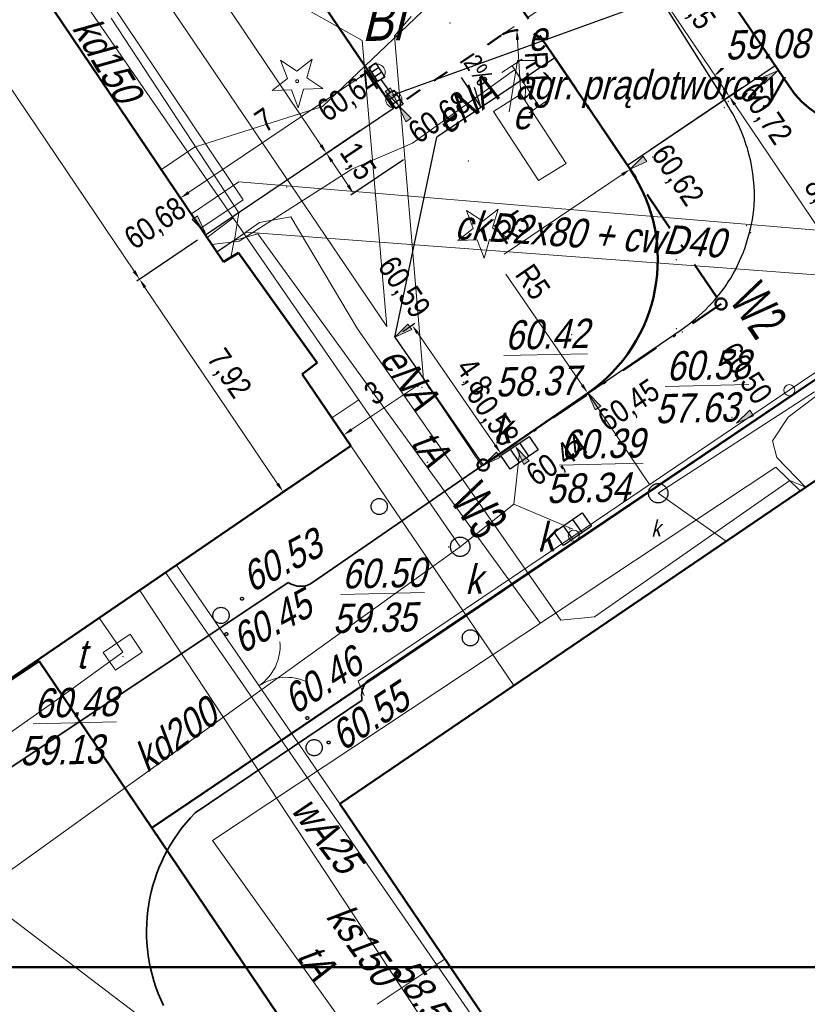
# Model space of a CAD drawing. Header units: metres. Extents: x 5515053 to 5515176, y 5844635 to 5844761.
# Tile 3 of 8: x 5515107 to 5515131, y 5844664 to 5844694. Entities that reach past the tile are written whole.
import ezdxf
from ezdxf.enums import TextEntityAlignment as Align

# ---------------------------------------------------------------- set-up
doc = ezdxf.new("R2010")
doc.units = ezdxf.units.M
doc.header["$LTSCALE"] = 1000
doc.header["$MEASUREMENT"] = 0
for name, pattern in [('0.5_0.5', [1, 0.5, -0.5]), ('1', [0]), ('BUD', [0]), ('BUW', [1.5, 1, -0.5]), ('DASHDOT', [1, 0.5, -0.25, 0, -0.25]), ('GDE', [0]), ('KOC', [2, 1.5, -0.5]), ('KOJ', [0]), ('KOU', [1.5, 1, -0.5]), ('UBC', [1.5, 1, -0.5]), ('UPE', [0]), ('UPK', [0]), ('UPT', [0]), ('UPW', [0])]:
    doc.linetypes.add(name, pattern=pattern)
doc.layers.get('0').update_dxf_attribs({"color": 250, "linetype": 'CONTINUOUS', "lineweight": 30})
doc.layers.get('Defpoints').update_dxf_attribs({"linetype": 'CONTINUOUS'})
for name, color, linetype in [('!KZ_GRANICE', 40, '0.5_0.5'), ('!KZ_MAPA', 253, '0.5_0.5'), ('!KZ_RZĘDNE PROJ.', 5, 'CONTINUOUS'), ('tabelka', 7, 'CONTINUOUS')]:
    doc.layers.add(name, color=color, linetype=linetype)
for name, color, linetype, lineweight in [('!KZ_KANALIZACJA DESZCZOWA', 3, 'CONTINUOUS', 30), ('!KZ_KRAWĘŻNIK', 7, 'CONTINUOUS', 50), ('!KZ_OBRZEŻE', 7, 'CONTINUOUS', 30), ('!KZ_OŚ', 1, 'DASHDOT', 30), ('!KZ_SPADKI', 7, 'CONTINUOUS', 25), ('!KZ_WYMIARY', 7, '1', 13), ('EBT_R_L_1', 7, '1', 18), ('EBU_L_1', 7, '1', 50), ('EDZ_L_1', 30, 'GDE', 50), ('EUZ_T_1', 7, 'CONTINUOUS', 25), ('point', 5, 'CONTINUOUS', 13), ('SDR_L_1', 7, '1', 25), ('SDR_R_L_1', 7, '1', 35), ('SZO_L_1', 7, '1', 18), ('SZO_R_L_1', 7, '1', 18), ('SZO_R_T_1', 7, 'CONTINUOUS', 18), ('UCCN_R_L_2', 214, '1', 18), ('UCCN_R_T_2', 214, 'CONTINUOUS', 18), ('UEEA_L_1', 1, '1', 18), ('UEEA_T_2', 1, 'CONTINUOUS', 18), ('UEEA_T_3', 1, 'CONTINUOUS', 18), ('UEEN_L_1', 1, '1', 18), ('UEEN_R_L_1', 1, '1', 18), ('UEEN_R_T_2', 1, 'CONTINUOUS', 18), ('UEEN_T_2', 1, 'CONTINUOUS', 18), ('UKKA_R_T_2', 14, 'CONTINUOUS', 18), ('UKKA_R_T_3', 14, 'CONTINUOUS', 18), ('UKKD_R_L_1', 14, '1', 18), ('UKKD_R_T_2', 14, 'CONTINUOUS', 18), ('UKKD_R_T_4', 14, 'CONTINUOUS', 18), ('UKKL_R_L_1', 14, '1', 18), ('UKKS_R_L_1', 14, '1', 18), ('UKKS_R_T_2', 14, 'CONTINUOUS', 18), ('UKKS_R_T_6', 14, 'CONTINUOUS', 0), ('UTTA_R_T_2', 30, 'CONTINUOUS', 18), ('UTTA_R_T_3', 30, 'CONTINUOUS', 18), ('UTTM_L_1', 30, '1', 18), ('UTTM_R_L_1', 30, '1', 18), ('UTTM_R_T_2', 30, 'CONTINUOUS', 18), ('UWWO_R_L_1', 5, '1', 18), ('UWWO_R_T_2', 5, 'CONTINUOUS', 18), ('WUK_R_T_3', 247, 'CONTINUOUS', 18)]:
    doc.layers.add(name, color=color, linetype=linetype, lineweight=lineweight)
doc.layers.add('!KZ_OPIS', color=7, linetype='CONTINUOUS', lineweight=9, true_color=0x000000)
doc.styles.add('plan', font='ARIALN.TTF', dxfattribs={"height": 0.7})
doc.styles.get("Standard").update_dxf_attribs({"font": 'ARIALN.TTF', "width": 0.75})
doc.dimstyles.new('plan', dxfattribs={"dimtxt": 0.7, "dimasz": 0.3, "dimexe": 0.1, "dimexo": 0.3, "dimgap": 0.2, "dimtad": 1, "dimzin": 9, "dimtxsty": 'plan', "dimcen": 0, "dimclrd": 256, "dimclre": 256, "dimclrt": 256, "dimazin": 2, "dimtfac": 1, "dimtofl": 0, "dimtmove": 0, "dimatfit": 3, "dimfxl": 1, "dimlwd": -1, "dimarcsym": 0})

# ---------------------------------------------------------------- blocks, each defined once
blk = doc.blocks.new('BGB')
at = {"color": 253, "lineweight": 13}
for centre, start, end in [((-1.5, 0), 0.0006, 59.999), ((1.5, 0), 120.001, 179.9994)]:
    blk.add_arc(centre, 1.5, start, end, dxfattribs=at)
blk = doc.blocks.new('STE')
at = {"color": 253, "lineweight": 13}
for p, q in [((-0.75, 0.375), (-0.75, -0.375)), ((0.75, 0.375), (0.75, -0.375)), ((-0.75, 0), (0.75, 0))]:
    blk.add_line(p, q, dxfattribs=at)
blk = doc.blocks.new('WLD')
at = {"color": 253, "lineweight": 13}
for p, q in [((0.5, 0.333), (-0.5, 0.333)), ((-0.5, 0.333), (-0.5, -0.333)), ((0.5, -0.333), (0.5, 0.333)), ((-0.5, -0.333), (0.5, -0.333))]:
    blk.add_line(p, q, dxfattribs=at)
blk = doc.blocks.new('MAPA')
at = {"color": 251, "lineweight": 13}
for p, q in [((51.275, -68.654), (51.069, -68.09)), ((51.069, -68.09), (51.567, -68.425)), ((51.567, -68.425), (52.039, -68.055)), ((52.039, -68.055), (51.874, -68.632)), ((50.802, -69.023), (51.275, -68.654)), ((51.874, -68.632), (52.372, -68.968)), ((51.402, -69.002), (50.802, -69.023)), ((51.607, -69.566), (51.402, -69.002)), ((51.772, -68.989), (51.607, -69.566)), ((52.372, -68.968), (51.772, -68.989)), ((57.013, -73.292), (56.807, -72.729)), ((56.807, -72.729), (57.305, -73.064)), ((57.305, -73.064), (57.778, -72.694)), ((57.778, -72.694), (57.613, -73.271)), ((57.613, -73.271), (58.11, -73.606)), ((56.54, -73.662), (57.013, -73.292)), ((57.14, -73.641), (56.54, -73.662)), ((57.346, -74.204), (57.14, -73.641)), ((57.511, -73.628), (57.346, -74.204)), ((58.11, -73.606), (57.511, -73.628))]:
    blk.add_line(p, q, dxfattribs=at)
at = {"color": 251}
for p, q in [((57.87, -80.304), (58.737, -79.712)), ((58.73, -80.322), (58.448, -79.91)), ((58.737, -79.712), (59.019, -80.125)), ((59.019, -80.125), (58.152, -80.717)), ((58.441, -80.52), (58.159, -80.107)), ((58.152, -80.717), (57.87, -80.304)), ((59.515, -82.67), (60.379, -82.073)), ((60.379, -82.073), (60.663, -82.484)), ((60.375, -82.683), (60.091, -82.272)), ((59.8, -83.081), (59.515, -82.67)), ((60.663, -82.484), (59.8, -83.081)), ((60.088, -82.882), (59.803, -82.471))]:
    blk.add_line(p, q, dxfattribs=at)
at = {"color": 251, "lineweight": 13}
for centre in [(51.578, -68.74), (57.316, -73.379)]:
    blk.add_circle(centre, 0.045, dxfattribs=at)
at = {"color": 251}
for centre, radius in [((62.724, -81.466), 0.3), ((54.112, -81.875), 0.25), ((56.611, -83.118), 0.3), ((49.876, -84.724), 0.045), ((49.228, -85.239), 0.25), ((56.926, -85.931), 0.25), ((49.392, -85.815), 0.045), ((51.892, -88.408), 0.045), ((52.103, -89.323), 0.25), ((52.55, -89.163), 0.045)]:
    blk.add_circle(centre, radius, dxfattribs=at)
at = {"layer": 'EBT_R_L_1', "color": 251, "linetype": 'BUW', "lineweight": 18}
for p, q in [((53.238, -80.005), (58.27, -87.4)), ((52.893, -91.055), (47.852, -83.69))]:
    blk.add_line(p, q, dxfattribs=at)
at = {"layer": 'EBU_L_1', "color": 251, "linetype": 'BUD', "lineweight": 50}
for p, q in [((35.707, -54.163), (49.306, -74.314)), ((52.893, -91.055), (85.214, -69.084)), ((49.306, -74.314), (49.77, -74.043)), ((49.77, -74.043), (52.199, -77.438)), ((52.199, -77.438), (51.737, -77.789)), ((51.737, -77.789), (53.238, -80.005)), ((53.238, -80.005), (40.25, -88.887)), ((62.296, -104.932), (52.893, -91.055))]:
    blk.add_line(p, q, dxfattribs=at)
at = {"layer": 'EBU_L_1', "color": 251, "linetype": 'BUD'}
for p, q in [((35.707, -54.163), (49.306, -74.314)), ((49.306, -74.314), (49.77, -74.044)), ((49.77, -74.044), (52.199, -77.438)), ((52.199, -77.438), (51.737, -77.789)), ((51.737, -77.789), (53.238, -80.005)), ((53.238, -80.005), (40.25, -88.887))]:
    blk.add_line(p, q, dxfattribs=at)
at = {"layer": 'EDZ_L_1', "color": 251, "linetype": 'GDE'}
for p, q in [((73.66, -73.84), (47.09, -91.8)), ((37.13, -90.95), (43.61, -86.65)), ((43.61, -86.65), (47.09, -91.8)), ((47.09, -91.8), (59.931, -110.818))]:
    blk.add_line(p, q, dxfattribs=at)
at = {"layer": 'point', "color": 251}
for p in [(56.301, -66.938, 60.679), (56.301, -66.938, 60.679), (64.765, -69.556, 60.573), (64.765, -69.556, 60.573), (64.885, -69.364, 60.478), (64.885, -69.364, 60.478), (62.554, -71.085, 60.988), (62.554, -71.085, 60.988), (56.862, -71.207, 60.736), (56.862, -71.207, 60.736), (51.254, -72.007, 60.94), (51.254, -72.007, 60.94), (65.452, -73.198, 60.579), (65.452, -73.198, 60.579), (59.597, -73.29, 60.686), (59.597, -73.29, 60.686), (65.578, -73.414, 60.506), (65.578, -73.414, 60.506), (63.287, -74.252, 60.539), (63.287, -74.252, 60.539), (60.051, -76.572, 60.644), (60.051, -76.572, 60.644), (63.282, -76.382, 60.572), (63.282, -76.382, 60.572), (63.472, -76.489, 60.467), (63.472, -76.489, 60.467), (56.722, -78.041, 60.623), (56.722, -78.041, 60.623), (55.427, -78.195, 60.897), (55.427, -78.195, 60.897), (65.004, -79.116, 60.504), (65.004, -79.116, 60.504), (58.403, -80.161, 60.435), (58.403, -80.161, 60.435), (55.596, -80.508, 60.544), (57.135, -80.59, 60.576), (57.135, -80.59, 60.576), (57.261, -80.631, 60.398), (57.261, -80.631, 60.398), (59.989, -82.566, 60.419), (59.989, -82.566, 60.419), (56.255, -83.122, 60.707), (56.255, -83.122, 60.707), (59.085, -83.192, 60.389), (59.085, -83.192, 60.389), (46.205, -86.514, 60.466), (46.205, -86.514, 60.466), (44.879, -86.826, 60.426), (44.879, -86.826, 60.426)]:
    blk.add_point(p, dxfattribs=at)
at = {"layer": 'SDR_L_1', "color": 251, "linetype": 'KOU', "lineweight": 18}
for p, q in [((49.383, -65.11), (53.589, -67.484)), ((54.343, -76.318), (47.571, -66.322)), ((54.586, -67.341), (55.102, -66.739)), ((53.589, -67.484), (54.343, -76.318)), ((55.481, -77.943), (54.586, -67.341)), ((55.481, -77.943), (57.284, -80.622))]:
    blk.add_line(p, q, dxfattribs=at)
at = {"layer": 'SDR_L_1', "color": 251, "linetype": 'KOJ', "lineweight": 25}
for p, q in [((62.335, -65.471), (64.848, -69.454)), ((57.284, -80.622), (63.428, -76.419))]:
    blk.add_line(p, q, dxfattribs=at)
for centre, radius, start, end in [((60.289, -72.387), 5.42, 14.6168, 32.753), ((60.325, -72.325), 5.37, 357.427, 14.0728), ((60.283, -72.068), 5.43, 329.5084, 354.7395), ((60.458, -72.029), 5.3, 304.0878, 328.1916)]:
    blk.add_arc(centre, radius, start, end, dxfattribs=at)
at = {"layer": 'SDR_R_L_1', "color": 251, "linetype": 'KOC', "lineweight": 18}
for p, q in [((37.356, -53.665), (49.912, -72.4)), ((49.912, -72.4), (48.602, -73.28))]:
    blk.add_line(p, q, dxfattribs=at)
at = {"layer": 'SDR_R_L_1', "color": 251, "linetype": 'KOJ', "lineweight": 35}
for p, q in [((53.726, -87.275), (73.661, -73.842)), ((52.055, -84.223), (57.284, -80.622)), ((40.578, -91.38), (51.305, -84.22)), ((48.429, -91.339), (53.58, -87.859))]:
    blk.add_line(p, q, dxfattribs=at)
for centre, radius, start, end in [((51.682, -83.679), 0.66, 235.1583, 304.4325), ((54.298, -87.729), 0.73, 141.5643, 190.237), ((52.159, -95.004), 5.23, 135.4974, 205.944)]:
    blk.add_arc(centre, radius, start, end, dxfattribs=at)
at = {"layer": 'SZO_L_1', "color": 251, "linetype": '1'}
for p, q in [((66.769, -78.282), (73.42, -73.787)), ((60.117, -82.777), (66.769, -78.282)), ((53.466, -87.271), (60.117, -82.777)), ((53.646, -87.717), (53.466, -87.271))]:
    blk.add_line(p, q, dxfattribs=at)
for centre in [(66.769, -78.282), (60.117, -82.777)]:
    blk.add_circle(centre, 0.17, dxfattribs=at)
at = {"layer": 'SZO_R_L_1', "color": 251, "linetype": '1'}
blk.add_line((56.145, -95.842), (54.047, -97.25), dxfattribs=at)
at = {"layer": 'UCCN_R_L_2', "color": 251, "linetype": 'UBC'}
for p, q in [((49.779, -71.843), (48.312, -72.837)), ((70.945, -73.624), (49.779, -71.843)), ((50.005, -73.398), (49.099, -74.009)), ((69.915, -74.899), (50.005, -73.398))]:
    blk.add_line(p, q, dxfattribs=at)
at = {"layer": 'UEEA_L_1', "color": 251, "linetype": '1', "lineweight": 18}
for p, q in [((57.641, -69.671), (58.482, -69.144)), ((58.482, -69.144), (59.883, -71.28)), ((59.033, -71.808), (57.641, -69.671)), ((59.883, -71.28), (59.033, -71.808))]:
    blk.add_line(p, q, dxfattribs=at)
at = {"layer": 'UEEA_T_3', "color": 251}
for p, q in [((58.123, -69.682), (58.379, -68.1)), ((58.379, -68.1), (58.932, -68.1))]:
    blk.add_line(p, q, dxfattribs=at)
at = {"layer": 'UEEN_L_1', "color": 251, "linetype": 'UPE', "lineweight": 18}
for p, q in [((58.289, -68.391), (55.134, -70.651)), ((58.63, -68.887), (58.289, -68.391)), ((58.619, -69.352), (58.63, -68.887)), ((55.134, -70.651), (53.271, -71.456)), ((53.271, -71.456), (49.789, -73.685)), ((49.789, -73.685), (48.949, -73.785))]:
    blk.add_line(p, q, dxfattribs=at)
at = {"layer": 'UEEN_R_L_1', "color": 251, "linetype": 'UPE', "lineweight": 18}
for p, q in [((45.841, -66.792), (49.781, -72.803)), ((49.781, -72.803), (49.641, -73.646)), ((50.418, -73.108), (51.384, -72.926)), ((51.384, -72.926), (53.445, -76.389)), ((49.641, -73.646), (50.418, -73.108)), ((49.641, -73.646), (49.129, -73.998)), ((66.731, -79.113), (70.634, -76.162)), ((53.445, -76.389), (59.714, -85.387)), ((66.248, -79.844), (66.731, -79.113)), ((66.39, -80.361), (66.248, -79.844)), ((67.271, -81.281), (66.39, -80.361)), ((60.752, -85.283), (66.786, -81.072)), ((66.786, -81.072), (67.271, -81.281)), ((59.714, -85.387), (60.752, -85.283))]:
    blk.add_line(p, q, dxfattribs=at)
at = {"layer": 'UKKD_R_L_1', "color": 251, "linetype": 'UPK', "lineweight": 18}
for p, q in [((36.959, -54.635), (56.611, -83.118)), ((49.605, -72.957), (48.799, -73.566)), ((53.485, -78.579), (52.648, -79.138)), ((58.271, -81.799), (58.444, -80.215)), ((56.611, -83.118), (58.271, -81.799)), ((58.271, -81.799), (60.089, -82.577)), ((41.735, -93.824), (56.611, -83.118)), ((41.735, -93.824), (60.366, -107.987))]:
    blk.add_line(p, q, dxfattribs=at)
at = {"layer": 'UKKL_R_L_1', "color": 251, "linetype": 'UPK', "lineweight": 18}
for q in [(67.543, -78.334), (64.819, -82.948)]:
    blk.add_line((62.724, -81.466), q, dxfattribs=at)
at = {"layer": 'UKKS_R_L_1', "color": 251, "linetype": 'UPK', "lineweight": 18}
blk.add_line((56.236, -98.92), (46.72, -84.466), dxfattribs=at)
at = {"layer": 'UTTM_L_1', "color": 251, "linetype": 'UPT', "lineweight": 18}
blk.add_line((28.932, -98.6), (44.334, -87.722), dxfattribs=at)
at = {"layer": 'UTTM_R_L_1', "color": 251, "linetype": 'UPT', "lineweight": 18}
for p, q in [((74.356, -48.51), (52.356, -69.523)), ((52.356, -69.523), (48.414, -70.774)), ((48.414, -70.774), (47.39, -71.468)), ((50.366, -73.45), (49.631, -73.657)), ((59.086, -85.491), (50.366, -73.45)), ((49.631, -73.657), (49.533, -74.189)), ((66.357, -80.662), (48.969, -92.196)), ((67.104, -81.395), (66.357, -80.662)), ((46.194, -86.379), (45.469, -85.315)), ((44.334, -87.722), (46.194, -86.379)), ((48.969, -92.196), (62.024, -110.479))]:
    blk.add_line(p, q, dxfattribs=at)
at = {"layer": 'UWWO_R_L_1', "color": 251, "linetype": 'UPW', "lineweight": 18}
blk.add_line((57.121, -97.819), (47.517, -83.918), dxfattribs=at)
at = {"layer": 'SZO_R_T_1', "color": 251, "rotation": 304.3630753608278}
blk.add_blockref('BGB', (50.399, -87.412), dxfattribs=at)
at = {"layer": 'UEEA_T_2', "color": 251, "rotation": 303.9892556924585}
blk.add_blockref('STE', (58.63, -68.887), dxfattribs=at)
at = {"layer": 'UTTA_R_T_2', "color": 251, "rotation": 34.00280268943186}
blk.add_blockref('WLD', (46.194, -86.379), dxfattribs=at)
at = {"layer": 'EUZ_T_1', "color": 251, "oblique": 15}
blk.add_text('Bi', height=1.25, rotation=1.323, dxfattribs=at).set_placement((54.194, -66.83), align=Align.MIDDLE)
at = {"layer": 'UCCN_R_T_2', "color": 251, "oblique": 15}
blk.add_text('ckD2x80 + cwD40', height=0.9, rotation=355.983, dxfattribs=at).set_placement((60.579, -73.904), align=Align.CENTER)
at = {"layer": 'UEEA_T_3', "color": 251, "oblique": 15}
for s, p in [('e', (58.7, -66.9)), ('agr. prądotwórczy', (58.298, -68.4))]:
    blk.add_text(s, height=0.9, dxfattribs=at).set_placement(p, align=Align.TOP_LEFT)
blk.add_text('e', height=0.9, dxfattribs=at).set_placement((58.227, -70.221))
at = {"layer": 'UEEN_R_T_2', "color": 251, "oblique": 15}
blk.add_text('eNA', height=0.9, rotation=304.8631, dxfattribs=at).set_placement((54.666, -78.141), align=Align.CENTER)
at = {"layer": 'UEEN_T_2', "color": 251, "oblique": 15}
blk.add_text('eNA', height=0.9, rotation=35.6149, dxfattribs=at).set_placement((56.772, -69.478), align=Align.MIDDLE)
at = {"layer": 'UKKA_R_T_2', "color": 251, "oblique": 15}
blk.add_text('k', height=0.5, rotation=1.323, dxfattribs=at).set_placement((62.649, -82.538), align=Align.MIDDLE)
at = {"layer": 'UKKA_R_T_3', "color": 251, "oblique": 15}
for p in [(57.654, -79.93), (59.002, -83.268)]:
    blk.add_text('k', height=0.9, rotation=1.323, dxfattribs=at).set_placement(p)
blk.add_text('k', height=0.9, rotation=1.323, dxfattribs=at).set_placement((57.014, -84.099), align=Align.MIDDLE)
at = {"layer": 'UKKD_R_T_2', "color": 251, "oblique": 15}
for s, rotation, p in [('kd150', 300.7531, (45.326, -68.305)), ('kd200', 35.7428, (48.082, -89.296))]:
    blk.add_text(s, height=0.9, rotation=rotation, dxfattribs=at).set_placement(p, align=Align.CENTER)
blk.add_text('58.34', height=0.9, rotation=1.323, dxfattribs=at).set_placement((59.26, -80.876), align=Align.TOP_LEFT)
at = {"layer": 'UKKD_R_T_4', "color": 251, "oblique": 15}
for s, p in [('59.08', (64.775, -67.175)), ('58.37', (57.683, -77.582)), ('57.63', (62.614, -78.408)), ('59.35', (52.661, -84.889))]:
    blk.add_text(s, height=0.9, rotation=1.323, dxfattribs=at).set_placement(p, align=Align.TOP_LEFT)
for s, p in [('%%U60.42', (58.001, -77.034)), ('%%U60.58', (62.984, -77.989)), ('%%U60.39', (59.719, -80.415)), ('%%U60.50', (52.97, -84.412))]:
    blk.add_text(s, height=0.9, rotation=1.323, dxfattribs=at).set_placement(p)
at = {"layer": 'UKKS_R_T_2', "color": 251, "oblique": 15}
blk.add_text('ks150', height=0.9, rotation=305.6131, dxfattribs=at).set_placement((53.24, -95.659), align=Align.CENTER)
at = {"layer": 'UKKS_R_T_6', "color": 251, "oblique": 15}
blk.add_text('58.58', height=0.9, rotation=303.3631, dxfattribs=at).set_placement((55.873, -98.368), align=Align.RIGHT)
at = {"layer": 'UTTA_R_T_3', "color": 251, "oblique": 15}
blk.add_text('t', height=0.9, rotation=1.323, dxfattribs=at).set_placement((44.905, -86.439), align=Align.MIDDLE)
blk.add_text('%%U60.48', height=0.9, rotation=1.323, dxfattribs=at).set_placement((46.049, -88.343), align=Align.RIGHT)
blk.add_text('59.13', height=0.9, rotation=1.323, dxfattribs=at).set_placement((45.582, -88.914), align=Align.TOP_RIGHT)
at = {"layer": 'UTTM_R_T_2', "color": 251, "oblique": 15}
for rotation, p in [(305.9031, (55.336, -80.316)), (305.5231, (51.811, -96.182))]:
    blk.add_text('tA', height=0.9, rotation=rotation, dxfattribs=at).set_placement(p, align=Align.CENTER)
at = {"layer": 'UWWO_R_T_2', "color": 251, "oblique": 15}
blk.add_text('wA25', height=0.9, rotation=307.1631, dxfattribs=at).set_placement((52.131, -92.273), align=Align.CENTER)
at = {"layer": 'WUK_R_T_3', "color": 251, "oblique": 15}
for s, rotation, p in [('60.53', 27.8928, (50.172, -84.547)), ('60.45', 28.9228, (49.876, -86.444)), ('60.46', 32.5828, (51.51, -88.327)), ('60.55', 33.6128, (52.986, -89.453))]:
    blk.add_text(s, height=0.9, rotation=rotation, dxfattribs=at).set_placement(p)
blk = doc.blocks.new('GRANICE')
at = {"layer": 'EDZ_L_1', "linetype": 'GDE'}
for p, q in [((73.66, -73.84), (47.09, -91.8)), ((37.13, -90.95), (43.61, -86.65)), ((43.61, -86.65), (47.09, -91.8)), ((47.09, -91.8), (59.931, -110.818))]:
    blk.add_line(p, q, dxfattribs=at)
blk = doc.blocks.new('*D291')
at = {"layer": '!KZ_WYMIARY', "transparency": 16777216}
blk.add_line((5515117.112, 5844692.57), (5515111.807, 5844688.99), dxfattribs=at)
at = {"layer": '!KZ_WYMIARY', "lineweight": -2, "transparency": 16777216}
for p, q in [((5515117.961, 5844691.849), (5515117.305, 5844692.821)), ((5515112.159, 5844687.933), (5515111.503, 5844688.905))]:
    blk.add_line(p, q, dxfattribs=at)
at = {"layer": '!KZ_WYMIARY', "transparency": 16777216}
for points in [[(5515117.084, 5844692.612), (5515117.14, 5844692.529), (5515117.361, 5844692.738)], [(5515111.779, 5844689.032), (5515111.835, 5844688.949), (5515111.559, 5844688.823)]]:
    blk.add_solid(points, dxfattribs=at)
at = {"layer": 'Defpoints', "color": 0, "transparency": 16777216}
for p in [(5515118.129, 5844691.6), (5515111.559, 5844688.823), (5515112.327, 5844687.685)]:
    blk.add_point(p, dxfattribs=at)
at = {"layer": '!KZ_WYMIARY', "transparency": 16777216, "insert": (5515114.152, 5844691.236), "char_height": 0.7, "attachment_point": 5, "rotation": 34.013, "style": 'plan'}
blk.add_mtext('7', dxfattribs=at)
blk = doc.blocks.new('*D292')
at = {"layer": '!KZ_WYMIARY', "transparency": 16777216}
blk.add_line((5515116.839, 5844681.669), (5515118.842, 5844683.016), dxfattribs=at)
at = {"layer": '!KZ_WYMIARY', "lineweight": -2, "transparency": 16777216}
for p, q in [((5515119.258, 5844682.934), (5515119.147, 5844683.1)), ((5515116.758, 5844681.252), (5515116.646, 5844681.418))]:
    blk.add_line(p, q, dxfattribs=at)
at = {"layer": '!KZ_WYMIARY', "transparency": 16777216}
for points in [[(5515118.814, 5844683.057), (5515118.87, 5844682.974), (5515119.091, 5844683.183)], [(5515116.812, 5844681.71), (5515116.867, 5844681.627), (5515116.591, 5844681.501)]]:
    blk.add_solid(points, dxfattribs=at)
at = {"layer": 'Defpoints', "color": 0, "transparency": 16777216}
for p in [(5515119.091, 5844683.183), (5515119.091, 5844683.183), (5515116.591, 5844681.501)]:
    blk.add_point(p, dxfattribs=at)
at = {"layer": '!KZ_WYMIARY', "transparency": 16777216, "insert": (5515117.53, 5844682.805), "char_height": 0.7, "attachment_point": 5, "rotation": 33.9304, "style": 'plan'}
blk.add_mtext('3', dxfattribs=at)
blk = doc.blocks.new('*D297')
at = {"layer": '!KZ_WYMIARY', "transparency": 16777216}
blk.add_line((5515121.552, 5844687.09), (5515125.187, 5844689.544), dxfattribs=at)
blk.add_solid([(5515125.159, 5844689.585), (5515125.215, 5844689.502), (5515125.436, 5844689.711)], dxfattribs=at)
at = {"layer": 'Defpoints', "color": 0, "transparency": 16777216}
for p in [(5515125.436, 5844689.711), (5515121.291, 5844686.914)]:
    blk.add_point(p, dxfattribs=at)
at = {"layer": '!KZ_WYMIARY', "transparency": 16777216, "insert": (5515121.792, 5844687.923), "char_height": 0.7, "attachment_point": 5, "rotation": 34.013, "style": 'plan'}
blk.add_mtext('R5', dxfattribs=at)
blk = doc.blocks.new('*D298')
at = {"layer": '!KZ_WYMIARY', "transparency": 16777216}
blk.add_line((5515121.6, 5844686.466), (5515123.957, 5844683.044), dxfattribs=at)
blk.add_solid([(5515123.999, 5844683.072), (5515123.916, 5844683.016), (5515124.128, 5844682.797)], dxfattribs=at)
at = {"layer": 'Defpoints', "color": 0, "transparency": 16777216}
for p in [(5515121.291, 5844686.914), (5515124.128, 5844682.797)]:
    blk.add_point(p, dxfattribs=at)
at = {"layer": '!KZ_WYMIARY', "transparency": 16777216, "insert": (5515122.435, 5844686.234), "char_height": 0.7, "attachment_point": 5, "rotation": 304.5623, "style": 'plan'}
blk.add_mtext('R5', dxfattribs=at)
blk = doc.blocks.new('*D301')
at = {"layer": '!KZ_WYMIARY', "transparency": 16777216}
blk.add_line((5515122.056, 5844692.196), (5515121.959, 5844693.707), dxfattribs=at)
blk.add_solid([(5515122.009, 5844693.711), (5515121.909, 5844693.704), (5515121.94, 5844694.007)], dxfattribs=at)
at = {"layer": 'Defpoints', "color": 0, "transparency": 16777216}
for p in [(5515121.94, 5844694.007), (5515122.004, 5844693.009)]:
    blk.add_point(p, dxfattribs=at)
at = {"layer": '!KZ_WYMIARY', "transparency": 16777216, "insert": (5515122.568, 5844692.837), "char_height": 0.7, "attachment_point": 5, "rotation": 273.6692, "style": 'plan'}
blk.add_mtext('R1', dxfattribs=at)
blk = doc.blocks.new('*D304')
at = {"layer": '!KZ_WYMIARY', "lineweight": -2, "transparency": 16777216}
for p, q in [((5515127.415, 5844697.867), (5515125.337, 5844696.465)), ((5515126.067, 5844690.318), (5515128.581, 5844692.015))]:
    blk.add_line(p, q, dxfattribs=at)
at = {"layer": '!KZ_WYMIARY', "transparency": 16777216}
blk.add_line((5515125.588, 5844696.272), (5515128.331, 5844692.208), dxfattribs=at)
for points in [[(5515125.629, 5844696.3), (5515125.546, 5844696.244), (5515125.42, 5844696.521)], [(5515128.372, 5844692.236), (5515128.289, 5844692.18), (5515128.498, 5844691.959)]]:
    blk.add_solid(points, dxfattribs=at)
at = {"layer": 'Defpoints', "color": 0, "transparency": 16777216}
for p in [(5515127.664, 5844698.035), (5515128.498, 5844691.959), (5515125.818, 5844690.151)]:
    blk.add_point(p, dxfattribs=at)
at = {"layer": '!KZ_WYMIARY', "transparency": 16777216, "insert": (5515127.473, 5844694.586), "char_height": 0.7, "attachment_point": 5, "rotation": 304.013, "style": 'plan'}
blk.add_mtext('5,5', dxfattribs=at)
blk = doc.blocks.new('*D305')
at = {"layer": '!KZ_WYMIARY', "lineweight": -2, "transparency": 16777216}
for p, q in [((5515128.9, 5844692.23), (5515128.415, 5844691.903)), ((5515134.224, 5844685.295), (5515133.297, 5844684.669))]:
    blk.add_line(p, q, dxfattribs=at)
at = {"layer": '!KZ_WYMIARY', "transparency": 16777216}
blk.add_line((5515128.666, 5844691.71), (5515133.212, 5844684.974), dxfattribs=at)
for points in [[(5515128.708, 5844691.738), (5515128.625, 5844691.682), (5515128.498, 5844691.959)], [(5515133.254, 5844685.002), (5515133.171, 5844684.946), (5515133.38, 5844684.725)]]:
    blk.add_solid(points, dxfattribs=at)
at = {"layer": 'Defpoints', "color": 0, "transparency": 16777216}
for p in [(5515129.149, 5844692.398), (5515134.473, 5844685.463), (5515133.38, 5844684.725)]:
    blk.add_point(p, dxfattribs=at)
at = {"layer": '!KZ_WYMIARY', "transparency": 16777216, "insert": (5515131.454, 5844688.689), "char_height": 0.7, "attachment_point": 5, "rotation": 304.013, "style": 'plan'}
blk.add_mtext('8,75', dxfattribs=at)
blk = doc.blocks.new('*D307')
at = {"layer": '!KZ_WYMIARY', "lineweight": -2, "transparency": 16777216}
for p, q in [((5515100.89, 5844704.095), (5515099.023, 5844702.835)), ((5515112.078, 5844687.517), (5515110.21, 5844686.257))]:
    blk.add_line(p, q, dxfattribs=at)
at = {"layer": '!KZ_WYMIARY', "transparency": 16777216}
blk.add_line((5515099.274, 5844702.642), (5515110.126, 5844686.561), dxfattribs=at)
for points in [[(5515099.315, 5844702.67), (5515099.232, 5844702.614), (5515099.106, 5844702.891)], [(5515110.167, 5844686.589), (5515110.084, 5844686.533), (5515110.293, 5844686.312)]]:
    blk.add_solid(points, dxfattribs=at)
at = {"layer": 'Defpoints', "color": 0, "transparency": 16777216}
for p in [(5515101.139, 5844704.263), (5515112.327, 5844687.685), (5515110.293, 5844686.312)]:
    blk.add_point(p, dxfattribs=at)
at = {"layer": '!KZ_WYMIARY', "transparency": 16777216, "insert": (5515105.162, 5844694.913), "char_height": 0.7, "attachment_point": 5, "rotation": 304.013, "style": 'plan'}
blk.add_mtext('20', dxfattribs=at)
blk = doc.blocks.new('*D308')
at = {"layer": '!KZ_WYMIARY', "lineweight": -2, "transparency": 16777216}
for p, q in [((5515112.078, 5844687.517), (5515110.21, 5844686.257)), ((5515116.57, 5844680.997), (5515114.639, 5844679.694))]:
    blk.add_line(p, q, dxfattribs=at)
at = {"layer": '!KZ_WYMIARY', "transparency": 16777216}
blk.add_line((5515110.461, 5844686.064), (5515114.554, 5844679.999), dxfattribs=at)
for points in [[(5515110.503, 5844686.092), (5515110.42, 5844686.036), (5515110.293, 5844686.312)], [(5515114.595, 5844680.027), (5515114.512, 5844679.971), (5515114.722, 5844679.75)]]:
    blk.add_solid(points, dxfattribs=at)
at = {"layer": 'Defpoints', "color": 0, "transparency": 16777216}
for p in [(5515112.327, 5844687.685), (5515116.818, 5844681.165), (5515114.722, 5844679.75)]:
    blk.add_point(p, dxfattribs=at)
at = {"layer": '!KZ_WYMIARY', "transparency": 16777216, "insert": (5515113.022, 5844683.379), "char_height": 0.7, "attachment_point": 5, "rotation": 304.013, "style": 'plan'}
blk.add_mtext('7,92', dxfattribs=at)
blk = doc.blocks.new('*D309')
at = {"layer": '!KZ_WYMIARY', "lineweight": -2, "transparency": 16777216}
for p, q in [((5515118.419, 5844684.696), (5515118.791, 5844684.953)), ((5515121.149, 5844680.746), (5515121.521, 5844681.002))]:
    blk.add_line(p, q, dxfattribs=at)
at = {"layer": '!KZ_WYMIARY', "transparency": 16777216}
blk.add_line((5515118.879, 5844684.649), (5515121.268, 5844681.192), dxfattribs=at)
for points in [[(5515118.92, 5844684.678), (5515118.838, 5844684.621), (5515118.708, 5844684.896)], [(5515121.309, 5844681.221), (5515121.227, 5844681.164), (5515121.438, 5844680.945)]]:
    blk.add_solid(points, dxfattribs=at)
at = {"layer": 'Defpoints', "color": 0, "transparency": 16777216}
for p in [(5515118.172, 5844684.526), (5515121.438, 5844680.945), (5515120.902, 5844680.575)]:
    blk.add_point(p, dxfattribs=at)
at = {"layer": '!KZ_WYMIARY', "transparency": 16777216, "insert": (5515120.584, 5844683.274), "char_height": 0.7, "attachment_point": 5, "rotation": 304.6459, "style": 'plan'}
blk.add_mtext('4,8', dxfattribs=at)
blk = doc.blocks.new('*D316')
at = {"layer": '!KZ_WYMIARY', "lineweight": -2, "transparency": 16777216}
for p, q in [((5515105.914, 5844707.486), (5515104.799, 5844706.734)), ((5515117.103, 5844690.908), (5515115.978, 5844690.15))]:
    blk.add_line(p, q, dxfattribs=at)
at = {"layer": '!KZ_WYMIARY', "transparency": 16777216}
blk.add_line((5515105.05, 5844706.541), (5515115.893, 5844690.454), dxfattribs=at)
for points in [[(5515105.091, 5844706.569), (5515105.009, 5844706.513), (5515104.882, 5844706.79)], [(5515115.934, 5844690.482), (5515115.851, 5844690.426), (5515116.06, 5844690.205)]]:
    blk.add_solid(points, dxfattribs=at)
at = {"layer": 'Defpoints', "color": 0, "transparency": 16777216}
for p in [(5515106.163, 5844707.653), (5515117.352, 5844691.076), (5515116.06, 5844690.205)]:
    blk.add_point(p, dxfattribs=at)
at = {"layer": '!KZ_WYMIARY', "transparency": 16777216, "insert": (5515110.934, 5844698.809), "char_height": 0.7, "attachment_point": 5, "rotation": 303.9803, "style": 'plan'}
blk.add_mtext('20', dxfattribs=at)
blk = doc.blocks.new('*D317')
at = {"layer": '!KZ_WYMIARY', "lineweight": -2, "transparency": 16777216}
for p, q in [((5515117.103, 5844690.908), (5515115.978, 5844690.15)), ((5515118.446, 5844690.005), (5515116.816, 5844688.906))]:
    blk.add_line(p, q, dxfattribs=at)
at = {"layer": '!KZ_WYMIARY', "transparency": 16777216}
blk.add_line((5515116.228, 5844689.957), (5515116.731, 5844689.211), dxfattribs=at)
for points in [[(5515116.27, 5844689.985), (5515116.187, 5844689.929), (5515116.06, 5844690.205)], [(5515116.772, 5844689.239), (5515116.69, 5844689.183), (5515116.899, 5844688.962)]]:
    blk.add_solid(points, dxfattribs=at)
at = {"layer": 'Defpoints', "color": 0, "transparency": 16777216}
for p in [(5515117.352, 5844691.076), (5515118.694, 5844690.172), (5515116.899, 5844688.962)]:
    blk.add_point(p, dxfattribs=at)
at = {"layer": '!KZ_WYMIARY', "transparency": 16777216, "insert": (5515116.994, 5844689.931), "char_height": 0.7, "attachment_point": 5, "rotation": 303.9803, "style": 'plan'}
blk.add_mtext('1,5', dxfattribs=at)

msp = doc.modelspace()

# ---------------------------------------------------------------- hatches: boundary and pattern name
at = {"layer": '!KZ_RZĘDNE PROJ.'}
h = msp.add_hatch(color=5, dxfattribs=at)
h.dxf.hatch_style = 1
h.paths.add_polyline_path([(5515129.578, 5844692.351), (5515129.985, 5844692.754), (5515129.464, 5844692.52)])
h = msp.add_hatch(color=5, dxfattribs=at)
h.dxf.hatch_style = 1
h.paths.add_polyline_path([(5515117.874, 5844692.108), (5515118.277, 5844691.701), (5515118.043, 5844692.221)])
h = msp.add_hatch(color=5, dxfattribs=at)
h.dxf.hatch_style = 1
h.paths.add_polyline_path([(5515118.68, 5844691.286), (5515118.277, 5844691.692), (5515118.511, 5844691.172)])
h = msp.add_hatch(color=5, dxfattribs=at)
h.dxf.hatch_style = 1
h.paths.add_polyline_path([(5515125.843, 5844690.114), (5515125.436, 5844689.712), (5515125.957, 5844689.946)])
h = msp.add_hatch(color=5, dxfattribs=at)
h.dxf.hatch_style = 1
h.paths.add_polyline_path([(5515111.918, 5844688.16), (5515112.321, 5844687.753), (5515112.087, 5844688.274)])
h = msp.add_hatch(color=5, dxfattribs=at)
h.dxf.hatch_style = 1
h.paths.add_polyline_path([(5515118.579, 5844684.928), (5515118.172, 5844684.525), (5515118.693, 5844684.759)])
h = msp.add_hatch(color=5, dxfattribs=at)
h.dxf.hatch_style = 1
h.paths.add_polyline_path([(5515124.531, 5844682.396), (5515124.128, 5844682.802), (5515124.362, 5844682.282)])
h = msp.add_hatch(color=5, dxfattribs=at)
h.dxf.hatch_style = 1
h.paths.add_polyline_path([(5515129.131, 5844682.267), (5515128.724, 5844681.865), (5515129.245, 5844682.099)])
h = msp.add_hatch(color=5, dxfattribs=at)
h.dxf.hatch_style = 1
h.paths.add_polyline_path([(5515121.309, 5844680.977), (5515120.902, 5844680.575), (5515121.423, 5844680.809)])
h = msp.add_hatch(color=5, dxfattribs=at)
h.dxf.hatch_style = 1
h.paths.add_polyline_path([(5515122.32, 5844680.708), (5515121.917, 5844681.115), (5515122.151, 5844680.595)])

# ---------------------------------------------------------------- linework, layer by layer
at = {"layer": '!KZ_KANALIZACJA DESZCZOWA', "linetype": 'Continuous'}
for p, q in [((5515128.649, 5844695.821), (5515118.085, 5844691.99)), ((5515117.366, 5844692.858), (5515117.576, 5844692.994)), ((5515117.651, 5844692.418), (5515117.366, 5844692.858)), ((5515117.671, 5844692.847), (5515117.461, 5844692.712)), ((5515117.576, 5844692.994), (5515117.861, 5844692.554)), ((5515117.766, 5844692.701), (5515117.556, 5844692.565)), ((5515117.861, 5844692.554), (5515117.651, 5844692.418)), ((5515117.741, 5844692.485), (5515118.026, 5844692.084)), ((5515117.93, 5844692.023), (5515118.14, 5844692.158)), ((5515118.216, 5844691.582), (5515117.93, 5844692.023)), ((5515118.235, 5844692.012), (5515118.026, 5844691.876)), ((5515118.14, 5844692.158), (5515118.426, 5844691.718)), ((5515118.331, 5844691.865), (5515118.121, 5844691.729)), ((5515118.426, 5844691.718), (5515118.216, 5844691.582))]:
    msp.add_line(p, q, dxfattribs=at)
at = {"layer": '!KZ_KRAWĘŻNIK'}
msp.add_line((5515106.941, 5844708.178), (5515118.129, 5844691.6), dxfattribs=at)
at = {"layer": '!KZ_KRAWĘŻNIK', "linetype": '0.5_0.5', "lineweight": 9, "ltscale": 0.001}
msp.add_line((5515121.445, 5844693.838), (5515127.661, 5844698.033), dxfattribs=at)
at = {"layer": '!KZ_KRAWĘŻNIK', "linetype": 'Continuous'}
for p, q in [((5515127.387, 5844696.652), (5515130.341, 5844692.274)), ((5515122.833, 5844693.568), (5515125.436, 5844689.711)), ((5515124.128, 5844682.797), (5515120.902, 5844680.575))]:
    msp.add_line(p, q, dxfattribs=at)
at = {"layer": '!KZ_KRAWĘŻNIK', "linetype": '0.5_0.5', "ltscale": 0.001}
msp.add_line((5515121.445, 5844693.838), (5515118.129, 5844691.6), dxfattribs=at)
msp.add_arc((5515122.004, 5844693.009), 1, 34.013, 124.013, dxfattribs=at)
at = {"layer": '!KZ_KRAWĘŻNIK', "linetype": 'Continuous'}
for centre, radius, start, end in [((5515132.828, 5844693.952), 3, 214.013, 304.013), ((5515121.291, 5844686.914), 5, 304.5623, 34.013)]:
    msp.add_arc(centre, radius, start, end, dxfattribs=at)
at = {"layer": '!KZ_OBRZEŻE'}
for p, q in [((5515123.113, 5844693.154), (5515119.472, 5844690.697)), ((5515125.352, 5844689.836), (5515129.911, 5844692.913)), ((5515112.327, 5844687.685), (5515118.129, 5844691.6)), ((5515118.172, 5844684.526), (5515119.472, 5844690.697)), ((5515118.172, 5844684.526), (5515120.902, 5844680.575))]:
    msp.add_line(p, q, dxfattribs=at)
at = {"layer": '!KZ_OŚ', "lineweight": 50, "ltscale": 0.0025}
for p in [(5515109.967, 5844712.633), (5515120.902, 5844680.575)]:
    msp.add_line(p, (5515128.243, 5844685.551), dxfattribs=at)
for centre in [(5515128.243, 5844685.551), (5515120.902, 5844680.575)]:
    msp.add_circle(centre, 0.173, dxfattribs=at)
at = {"layer": '!KZ_SPADKI', "lineweight": 30}
for p, q in [((5515120.218, 5844692.54), (5515120.826, 5844691.628)), ((5515120.826, 5844691.628), (5515120.629, 5844692.241))]:
    msp.add_line(p, q, dxfattribs=at)
at = {"layer": '!KZ_WYMIARY', "color": 3}
msp.add_line((5515124.137, 5844682.787), (5515126.037, 5844679.975), dxfattribs=at)
at = {"layer": '!KZ_WYMIARY', "color": 5}
for points in [[(5515129.578, 5844692.351), (5515129.985, 5844692.754), (5515129.464, 5844692.52)], [(5515117.874, 5844692.108), (5515118.277, 5844691.701), (5515118.043, 5844692.221)], [(5515118.68, 5844691.286), (5515118.277, 5844691.692), (5515118.511, 5844691.172)], [(5515125.843, 5844690.114), (5515125.436, 5844689.712), (5515125.957, 5844689.946)], [(5515111.918, 5844688.16), (5515112.321, 5844687.753), (5515112.087, 5844688.274)], [(5515118.579, 5844684.928), (5515118.172, 5844684.525), (5515118.693, 5844684.759)], [(5515124.531, 5844682.396), (5515124.128, 5844682.802), (5515124.362, 5844682.282)], [(5515129.131, 5844682.267), (5515128.724, 5844681.865), (5515129.245, 5844682.099)], [(5515121.309, 5844680.977), (5515120.902, 5844680.575), (5515121.423, 5844680.809)], [(5515122.32, 5844680.708), (5515121.917, 5844681.115), (5515122.151, 5844680.595)]]:
    msp.add_lwpolyline(points, close=True, dxfattribs=at)
at = {"layer": '!KZ_WYMIARY', "color": 3}
for centre in [(5515117.626, 5844692.707), (5515118.142, 5844691.863)]:
    msp.add_circle(centre, 0.25, dxfattribs=at)
at = {"layer": 'tabelka', "lineweight": 50}
msp.add_line((5515174.527, 5844665.068), (5515078.777, 5844665.068), dxfattribs=at)

# ---------------------------------------------------------------- block references
at = {"layer": '!KZ_GRANICE', "linetype": 'Continuous'}
msp.add_blockref('GRANICE', (5515063.58, 5844761.17), dxfattribs=at)
at = {"layer": '!KZ_MAPA', "linetype": 'Continuous'}
msp.add_blockref('MAPA', (5515063.58, 5844761.17), dxfattribs=at)

# ---------------------------------------------------------------- texts
at = {"layer": '!KZ_OPIS', "color": 1, "char_height": 1.2, "attachment_point": 1, "rotation": 303.91}
for s, insert in [('W2', (5515129.476, 5844686.334)), ('W3', (5515120.849, 5844680.154))]:
    msp.add_mtext_dynamic_manual_height_columns(s, width=4.45031, gutter_width=12.5, heights=[0], dxfattribs=dict(at, insert=insert))
at = {"layer": '!KZ_RZĘDNE PROJ.', "color": 5, "char_height": 0.7, "width": 5.32125, "attachment_point": 1}
for s, insert, rotation in [('{\\W1;60,64}', (5515115.696, 5844691.729), 34.0368), ('{\\W1;60,68}', (5515118.507, 5844691.055, -60.686), 34.0368), ('{\\W1;60,72}', (5515129.374, 5844692.463), 304.0368), ('{\\W1;60,62}', (5515126.642, 5844690.567), 304.0368), ('{\\W1;60,68}', (5515109.74, 5844687.782), 34.0368), ('{\\W1;60,59}', (5515118.2, 5844687.106), 304.0368), ('{\\W1;60,50}', (5515128.752, 5844684.445), 304.0368), ('{\\W1;60,45}', (5515124.358, 5844682.165, -60.686), 34.0368), ('{\\W1;60,58}', (5515120.93, 5844683.155), 304.0368), ('{\\W1;60,44}', (5515122.147, 5844680.478, -60.686), 34.0368)]:
    msp.add_mtext(s, dxfattribs=dict(at, insert=insert, rotation=rotation))
at = {"layer": '!KZ_SPADKI', "insert": (5515120.76, 5844692.773), "char_height": 0.56, "width": 1.14196, "attachment_point": 5, "rotation": 303.7491, "style": 'plan'}
msp.add_mtext('2%', dxfattribs=at)

# ---------------------------------------------------------------- dimensions: what is measured, and where the dimension line sits
at = {"layer": '!KZ_WYMIARY', "color": 3}
for base, p1, p2, picture, middle in [((5515116.06, 5844690.205), (5515106.163, 5844707.653), (5515117.352, 5844691.076), '*D316', (5515110.934, 5844698.809)), ((5515116.899, 5844688.962), (5515117.352, 5844691.076), (5515118.694, 5844690.172), '*D317', (5515116.994, 5844689.931))]:
    dim = msp.add_linear_dim(base=base, p1=p1, p2=p2, angle=123.9803, dimstyle='plan', override={"dimtmove": 1}, dxfattribs=at)
    dim.commit()
    dim.dimension.update_dxf_attribs({"geometry": picture, "text_midpoint": middle})
at = {"layer": '!KZ_WYMIARY'}
for base, p1, p2, picture, middle in [((5515110.293, 5844686.312), (5515101.139, 5844704.263), (5515112.327, 5844687.685), '*D307', (5515105.162, 5844694.913)), ((5515128.498, 5844691.959), (5515127.664, 5844698.035), (5515125.818, 5844690.151), '*D304', (5515127.473, 5844694.586)), ((5515114.722, 5844679.75), (5515112.327, 5844687.685), (5515116.818, 5844681.165), '*D308', (5515113.022, 5844683.379))]:
    dim = msp.add_linear_dim(base=base, p1=p1, p2=p2, angle=124.013, dimstyle='plan', override={"dimtmove": 1}, dxfattribs=at)
    dim.commit()
    dim.dimension.update_dxf_attribs({"geometry": picture, "text_midpoint": middle})
for center, mpoint, picture, middle in [((5515122.004, 5844693.009), (5515121.94, 5844694.007), '*D301', (5515122.017, 5844692.802)), ((5515121.291, 5844686.914), (5515125.436, 5844689.711), '*D297', (5515122.103, 5844687.462)), ((5515121.291, 5844686.914), (5515124.128, 5844682.797), '*D298', (5515121.977, 5844685.918))]:
    dim = msp.add_radius_dim(center=center, mpoint=mpoint, dimstyle='plan', dxfattribs=at)
    dim.commit()
    dim.dimension.update_dxf_attribs({"geometry": picture, "text_midpoint": middle, "dimtype": 164})
for p1, p2, distance, picture, middle in [((5515118.129, 5844691.6), (5515112.327, 5844687.685), -1.373, '*D291', (5515114.152, 5844691.236)), ((5515118.172, 5844684.526), (5515120.902, 5844680.575), 0.651, '*D309', (5515120.584, 5844683.274))]:
    dim = msp.add_aligned_dim(p1=p1, p2=p2, distance=distance, dimstyle='plan', dxfattribs=at)
    dim.commit()
    dim.dimension.update_dxf_attribs({"geometry": picture, "text_midpoint": middle})
dim = msp.add_linear_dim(base=(5515133.38, 5844684.725), p1=(5515129.149, 5844692.398), p2=(5515134.473, 5844685.463), angle=124.013, text='8,75', dimstyle='plan', override={"dimtmove": 1}, dxfattribs=at)
dim.commit()
dim.dimension.update_dxf_attribs({"geometry": '*D305', "text_midpoint": (5515131.454, 5844688.689)})
dim = msp.add_aligned_dim(p1=(5515116.591, 5844681.501), p2=(5515119.091, 5844683.183), distance=0, text='3', dimstyle='plan', dxfattribs=at)
dim.commit()
dim.dimension.update_dxf_attribs({"geometry": '*D292', "text_midpoint": (5515117.53, 5844682.805)})

doc.saveas('drawing.dxf')
